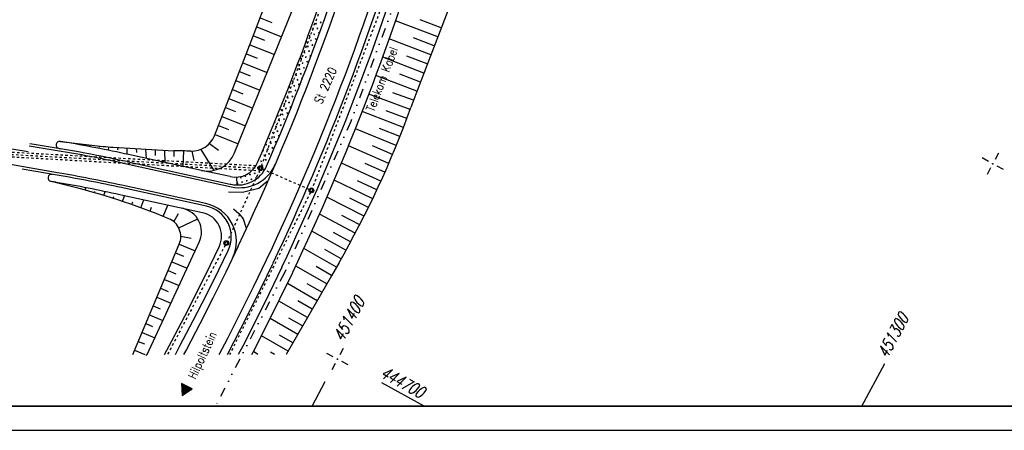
# Model space of a CAD drawing. Extents: x 0 to 1135, y 0 to 420.
# Tile 17 of 76: x 563 to 766, y 0 to 85. Entities that reach past the tile are written whole.
import ezdxf

# ---------------------------------------------------------------- set-up
doc = ezdxf.new("R2010")
doc.units = 0
doc.header["$LTSCALE"] = 2
doc.header["$MEASUREMENT"] = 0
for name, pattern in [('ACAD_ISO02W100', [0.5, 0.25, -0.25]), ('ACAD_ISO03W100', [0.5, 0.25, -0.25]), ('AUSGEZOGEN', [0]), ('GETRENNTX3', [3.25, 1, -0.75, 0, -0.75, 0, -0.75]), ('STRICHLINIEX2', [0.5, 0.25, -0.25])]:
    doc.linetypes.add(name, pattern=pattern)
doc.layers.get('0').update_dxf_attribs({"color": 8, "linetype": 'AUSGEZOGEN'})
for name, color, linetype in [('Bestand', 8, 'CONTINUOUS'), ('BOESCHG', 8, 'AUSGEZOGEN'), ('NETZ', 250, 'AUSGEZOGEN'), ('RAHMEN', 250, 'AUSGEZOGEN'), ('SCHRIFT', 8, 'AUSGEZOGEN'), ('Strassen', 15, 'CONTINUOUS'), ('Telekom', 8, 'GETRENNTX3')]:
    doc.layers.add(name, color=color, linetype=linetype)
doc.styles.add('ROMANS', font='romans.shx', dxfattribs={"width": 0.8})

# ---------------------------------------------------------------- blocks, each defined once
blk = doc.blocks.new('IKR')
at = {"color": 0}
for p, q in [((0, 1), (0, 2.5)), ((-2.5, 0), (-1, 0)), ((1, 0), (2.5, 0)), ((0, -2.5), (0, -1))]:
    blk.add_line(p, q, dxfattribs=at)
blk.add_circle((0, 0), 0.05, dxfattribs=at)
blk.add_point((0, 0), dxfattribs=at)
blk = doc.blocks.new('RPFEIL')
at = {"color": 0}
for p, q in [((0, 0), (-1.25, -2.17)), ((-1.15, -2.17), (-1.15, -1.99)), ((-1.05, -2.17), (-1.05, -1.82)), ((-0.95, -2.17), (-0.95, -1.65)), ((-0.85, -2.17), (-0.85, -1.47)), ((-0.75, -2.17), (-0.75, -1.3)), ((-0.65, -2.17), (-0.65, -1.13)), ((-0.55, -2.17), (-0.55, -0.95)), ((-0.45, -2.17), (-0.45, -0.78)), ((-0.35, -2.17), (-0.35, -0.61)), ((-0.25, -2.17), (-0.25, -0.43)), ((-0.15, -2.17), (-0.15, -0.26)), ((-0.05, -2.17), (-0.05, -0.09)), ((1.25, -2.17), (0, 0)), ((0.05, -2.17), (0.05, -0.09)), ((0.15, -2.17), (0.15, -0.26)), ((0.25, -2.17), (0.25, -0.43)), ((0.35, -2.17), (0.35, -0.61)), ((0.45, -2.17), (0.45, -0.78)), ((0.55, -2.17), (0.55, -0.95)), ((0.65, -2.17), (0.65, -1.13)), ((0.75, -2.17), (0.75, -1.3)), ((0.85, -2.17), (0.85, -1.47)), ((0.95, -2.17), (0.95, -1.65)), ((1.05, -2.17), (1.05, -1.82)), ((1.15, -2.17), (1.15, -1.99)), ((-1.25, -2.17), (1.25, -2.17))]:
    blk.add_line(p, q, dxfattribs=at)

msp = doc.modelspace()

# ---------------------------------------------------------------- linework, layer by layer
at = {"layer": 'Bestand', "linetype": 'Continuous'}
for p, q in [((552.28, 59.67), (564.4, 57.6)), ((551.8, 56.53), (563.48, 54.54)), ((612.1, 50.03), (613.86, 51.52)), ((605.83, 49.29), (608.77, 49.23)), ((608.77, 49.23), (612.1, 50.03)), ((606.88, 45.79), (608.02, 44.8)), ((608.02, 44.8), (608.91, 43.68)), ((608.91, 43.68), (609.53, 41.81))]:
    msp.add_line(p, q, dxfattribs=at)
at = {"layer": 'BOESCHG'}
for points in [[(371.8, 194.57, 0.000005), (348.63, 194.62, 0.000007), (332.46, 194.65, 0.000063)], [(371.8, 193.57, 0.000005), (348.63, 193.62, 0.000007), (332.46, 193.65, 0.000063)], [(553.45, 194.72, 0.000363), (549.23, 194.72, 0.008553), (532.82, 194.42, -0.015307), (523.65, 194.38, -0.013766), (520.43, 194.55, 0.013274), (517.09, 194.73, 0.004416), (507.34, 194.92, 0.003028), (493.13, 194.97, 0.000145), (486.34, 194.96, -0.000071), (472.44, 194.92, -0.001078), (456.1, 194.92, 0.001939), (447.02, 194.9, 0.080872), (443.07, 194.24, -0.078409), (439, 193.53, -0.003431), (432.21, 193.47, -0.001063), (410.29, 193.48, -0.000016), (377.97, 193.56, 0.000082)], [(632.11, 195.75, -0.000642), (612.94, 195.61, -0.002036), (606.89, 195.59, -0.000325), (562.2, 195.71, 0.00112), (549.22, 195.72, 0.008553), (532.83, 195.42, -0.015311), (523.67, 195.38, -0.013757), (520.45, 195.55, 0.01326), (517.12, 195.73, 0.004424), (507.37, 195.92, 0.003028), (493.13, 195.97, 0.000145), (486.35, 195.96, -0.000071), (472.44, 195.92, -0.001079), (456.04, 195.92, 0.001944), (446.93, 195.9, 0.080871), (442.98, 195.24, -0.078422), (438.91, 194.53, -0.003422), (432.13, 194.47, -0.001063), (410.29, 194.48, -0.000016), (377.98, 194.56, 0.000082)]]:
    msp.add_lwpolyline(points, format="xyb", dxfattribs=at)
at = {"layer": 'NETZ'}
for p, q in [((736.82, 5.02), (741.58, 13.82)), ((623.14, 5.02), (625.87, 10.07)), ((646.32, 5.02), (637.53, 9.78))]:
    msp.add_line(p, q, dxfattribs=at)
at = {"layer": 'RAHMEN'}
msp.add_line((0, 0), (950, 0), dxfattribs=at)
at = {"layer": 'RAHMEN', "const_width": 0.35}
msp.add_lwpolyline([(25, 5), (1130, 5), (1130, 415), (25, 415), (25, 5)], dxfattribs=at)
at = {"layer": 'Strassen', "linetype": 'Continuous'}
for p, q in [((611.19, 82), (617.97, 100.08)), ((607.1, 57.34), (624.09, 99.25)), ((655.58, 98.13), (644.58, 69.5)), ((612.41, 85.27), (614.79, 84.3)), ((624.04, 83.98), (623.86, 83.92)), ((624.04, 83.98), (623.87, 84.07)), ((624.04, 83.98), (623.98, 84.16)), ((625, 84.26), (624.82, 84.21)), ((624.99, 84.26), (624.83, 84.35)), ((625, 84.26), (624.94, 84.44)), ((649.12, 81.33), (640.42, 84.67)), ((649.84, 83.2), (645.49, 84.87)), ((602.94, 60.89), (611.19, 82)), ((611.01, 81.55), (613.3, 80.62)), ((611.71, 83.4), (616.83, 81.33)), ((622.69, 81.49), (622.51, 81.44)), ((622.69, 81.49), (622.53, 81.58)), ((622.69, 81.49), (622.64, 81.67)), ((623.36, 82.73), (623.18, 82.68)), ((623.36, 82.73), (623.2, 82.82)), ((623.36, 82.73), (623.31, 82.91)), ((623.65, 81.78), (623.47, 81.72)), ((623.65, 81.78), (623.48, 81.86)), ((623.65, 81.78), (623.6, 81.95)), ((624.32, 83.02), (624.14, 82.97)), ((624.32, 83.02), (624.16, 83.11)), ((624.32, 83.02), (624.27, 83.2)), ((624.61, 82.06), (624.43, 82.01)), ((624.61, 82.06), (624.44, 82.15)), ((624.61, 82.06), (624.55, 82.24)), ((625.12, 83.39), (625.12, 83.39)), ((610.29, 79.69), (615.33, 77.65)), ((622.02, 80.25), (621.84, 80.19)), ((622.02, 80.25), (621.87, 80.33)), ((622.02, 80.25), (621.97, 80.43)), ((622.3, 79.29), (622.25, 79.47)), ((622.98, 80.53), (622.8, 80.48)), ((622.98, 80.53), (622.81, 80.62)), ((622.98, 80.53), (622.92, 80.71)), ((623.26, 79.57), (623.08, 79.52)), ((623.26, 79.57), (623.1, 79.66)), ((623.26, 79.57), (623.21, 79.75)), ((623.94, 80.82), (623.76, 80.76)), ((623.94, 80.82), (623.77, 80.91)), ((623.94, 80.82), (623.88, 81)), ((647.68, 77.59), (639.09, 80.89)), ((648.4, 79.46), (644.11, 81.11)), ((609.56, 77.84), (611.81, 76.93)), ((621.63, 78.04), (621.45, 77.99)), ((621.63, 78.04), (621.47, 78.13)), ((621.63, 78.04), (621.58, 78.22)), ((622.3, 79.29), (622.12, 79.23)), ((622.3, 79.29), (622.14, 79.38)), ((622.59, 78.33), (622.41, 78.28)), ((622.59, 78.33), (622.42, 78.42)), ((622.59, 78.33), (622.54, 78.51)), ((622.88, 77.37), (622.71, 77.46)), ((622.88, 77.37), (622.82, 77.55)), ((623.4, 78.7), (623.38, 78.7)), ((608.84, 75.99), (613.84, 73.97)), ((620.29, 75.56), (620.11, 75.5)), ((620.29, 75.56), (620.12, 75.64)), ((620.29, 75.56), (620.23, 75.73)), ((620.96, 76.8), (620.78, 76.75)), ((620.96, 76.8), (620.79, 76.89)), ((620.96, 76.8), (620.91, 76.98)), ((621.24, 75.84), (621.07, 75.79)), ((621.24, 75.84), (621.08, 75.93)), ((621.24, 75.84), (621.19, 76.02)), ((621.92, 77.08), (621.74, 77.03)), ((621.92, 77.08), (621.75, 77.17)), ((621.92, 77.08), (621.86, 77.26)), ((622.2, 76.13), (622.02, 76.07)), ((622.2, 76.13), (622.04, 76.22)), ((622.2, 76.13), (622.15, 76.31)), ((622.88, 77.37), (622.7, 77.32)), ((646.25, 73.85), (637.74, 77.12)), ((646.96, 75.72), (642.71, 77.35)), ((608.12, 74.14), (610.31, 73.25)), ((619.61, 74.31), (619.6, 74.31)), ((619.61, 74.31), (619.61, 74.32)), ((619.61, 74.31), (619.61, 74.32)), ((619.9, 73.35), (619.72, 73.3)), ((619.9, 73.35), (619.73, 73.44)), ((619.9, 73.35), (619.85, 73.53)), ((620.57, 74.6), (620.39, 74.54)), ((620.57, 74.6), (620.41, 74.69)), ((620.57, 74.6), (620.52, 74.78)), ((620.86, 73.64), (620.68, 73.58)), ((620.86, 73.64), (620.69, 73.73)), ((620.86, 73.64), (620.8, 73.82)), ((621.53, 74.88), (621.35, 74.83)), ((621.53, 74.88), (621.37, 74.97)), ((621.53, 74.88), (621.48, 75.06)), ((644.81, 70.11), (636.35, 73.36)), ((645.53, 71.98), (641.3, 73.6)), ((607.39, 72.29), (612.35, 70.28)), ((619.23, 72.11), (619.05, 72.06)), ((619.23, 72.11), (619.06, 72.2)), ((619.23, 72.11), (619.17, 72.29)), ((619.51, 71.15), (619.46, 71.33)), ((620.19, 72.39), (620.01, 72.34)), ((620.18, 72.39), (620.02, 72.48)), ((620.19, 72.39), (620.13, 72.57)), ((620.47, 71.44), (620.29, 71.38)), ((620.47, 71.44), (620.31, 71.53)), ((620.47, 71.44), (620.42, 71.62)), ((621.12, 72.67), (620.96, 72.63)), ((621.12, 72.69), (620.98, 72.77)), ((621.13, 72.71), (621.09, 72.86)), ((606.67, 70.44), (608.82, 69.57)), ((617.88, 69.62), (617.76, 69.58)), ((617.88, 69.62), (617.79, 69.67)), ((617.88, 69.62), (617.83, 69.78)), ((618.55, 70.86), (618.37, 70.81)), ((618.55, 70.87), (618.39, 70.95)), ((618.55, 70.86), (618.5, 71.04)), ((618.84, 69.91), (618.66, 69.85)), ((618.84, 69.91), (618.67, 70)), ((618.84, 69.91), (618.79, 70.09)), ((619.51, 71.15), (619.33, 71.1)), ((619.51, 71.15), (619.35, 71.24)), ((619.8, 70.19), (619.62, 70.14)), ((619.8, 70.19), (619.63, 70.28)), ((619.8, 70.19), (619.74, 70.37)), ((643.44, 66.34), (634.88, 69.45)), ((644.12, 68.23), (639.83, 69.77)), ((644.58, 69.5), (643.58, 66.73)), ((605.95, 68.59), (610.85, 66.6)), ((617.49, 67.42), (617.31, 67.37)), ((617.49, 67.42), (617.33, 67.51)), ((617.49, 67.42), (617.44, 67.6)), ((618.17, 68.66), (617.99, 68.61)), ((618.17, 68.66), (618, 68.75)), ((618.17, 68.66), (618.11, 68.84)), ((618.45, 67.7), (618.27, 67.65)), ((618.45, 67.7), (618.29, 67.79)), ((618.45, 67.7), (618.4, 67.88)), ((619.13, 68.95), (618.95, 68.89)), ((619.12, 68.95), (618.96, 69.04)), ((619.13, 68.95), (619.07, 69.13)), ((619.26, 67.95), (619.23, 67.94)), ((619.3, 68.05), (619.25, 68.08)), ((605.23, 66.74), (607.33, 65.88)), ((616.82, 66.17), (616.64, 66.12)), ((616.82, 66.17), (616.66, 66.26)), ((616.82, 66.17), (616.77, 66.35)), ((617.11, 65.22), (616.93, 65.16)), ((617.11, 65.22), (616.94, 65.31)), ((617.11, 65.22), (617.05, 65.4)), ((617.78, 66.46), (617.6, 66.41)), ((617.78, 66.46), (617.61, 66.55)), ((617.78, 66.46), (617.73, 66.64)), ((618.07, 65.5), (617.89, 65.45)), ((618.06, 65.5), (617.9, 65.59)), ((618.07, 65.5), (618.01, 65.68)), ((618.74, 66.75), (618.56, 66.69)), ((618.74, 66.75), (618.57, 66.84)), ((618.74, 66.75), (618.68, 66.93)), ((642.03, 62.59), (633.5, 65.88)), ((642.74, 64.46), (638.46, 66.06)), ((604.5, 64.88), (609.36, 62.92)), ((615.48, 63.69), (615.36, 63.65)), ((615.48, 63.69), (615.4, 63.73)), ((615.48, 63.69), (615.43, 63.83)), ((616.15, 64.93), (615.97, 64.88)), ((616.15, 64.93), (615.98, 65.02)), ((616.15, 64.93), (616.1, 65.11)), ((616.43, 63.97), (616.25, 63.92)), ((616.43, 63.97), (616.27, 64.06)), ((616.43, 63.97), (616.38, 64.15)), ((616.72, 63.01), (616.67, 63.19)), ((617.39, 64.26), (617.21, 64.2)), ((617.39, 64.26), (617.23, 64.35)), ((617.39, 64.26), (617.34, 64.44)), ((603.06, 61.18), (607.87, 59.23)), ((603.78, 63.03), (605.83, 62.2)), ((615.09, 61.48), (614.91, 61.43)), ((615.09, 61.48), (614.92, 61.57)), ((615.09, 61.48), (615.04, 61.66)), ((615.76, 62.73), (615.58, 62.67)), ((615.76, 62.73), (615.6, 62.82)), ((615.76, 62.73), (615.71, 62.91)), ((616.05, 61.77), (615.87, 61.72)), ((616.05, 61.77), (615.88, 61.86)), ((616.05, 61.77), (615.99, 61.95)), ((616.72, 63.01), (616.54, 62.96)), ((616.72, 63.01), (616.55, 63.1)), ((616.85, 62.01), (616.83, 62)), ((616.9, 62.11), (616.84, 62.15)), ((640.55, 58.86), (632.1, 62.32)), ((641.3, 60.72), (637.06, 62.41)), ((571.61, 59.64), (571.08, 59.73)), ((571.08, 59.73), (579.93, 58.69)), ((575.26, 59.24), (575.24, 59)), ((601.95, 59.31), (603.8, 57.92)), ((613.74, 59), (613.58, 59.09)), ((613.74, 59), (613.69, 59.18)), ((614.42, 60.24), (614.24, 60.19)), ((614.42, 60.24), (614.25, 60.33)), ((614.42, 60.24), (614.36, 60.42)), ((614.7, 59.28), (614.52, 59.23)), ((614.7, 59.28), (614.54, 59.37)), ((614.7, 59.28), (614.65, 59.46)), ((615.37, 60.53), (615.19, 60.47)), ((615.37, 60.53), (615.21, 60.62)), ((615.37, 60.53), (615.32, 60.71)), ((615.66, 59.57), (615.48, 59.51)), ((615.66, 59.57), (615.49, 59.66)), ((615.66, 59.57), (615.61, 59.75)), ((616.33, 60.81), (616.15, 60.76)), ((616.33, 60.81), (616.17, 60.9)), ((616.33, 60.81), (616.28, 60.99)), ((564.61, 58.8), (568.73, 58.1)), ((568.73, 58.1), (571.27, 57.67)), ((570.83, 58.25), (571.36, 58.16)), ((577.2, 59.01), (577.15, 58.64)), ((579.13, 58.78), (579.1, 58.53)), ((581.03, 58.59), (580.97, 57.89)), ((582.01, 58.52), (594.56, 57.79)), ((582.93, 58.46), (582.91, 57.98)), ((584.83, 58.35), (584.84, 57.08)), ((586.75, 58.24), (586.79, 57.45)), ((588.69, 58.13), (588.84, 56.21)), ((590.66, 58.01), (590.7, 56.83)), ((592.61, 57.78), (592.65, 55.38)), ((594.56, 57.79), (594.55, 56.59)), ((596.51, 57.76), (596.44, 54.56)), ((598.28, 57.71), (598.67, 55.78)), ((600.14, 58.07), (602.81, 53.73)), ((613.07, 57.75), (612.89, 57.7)), ((613.07, 57.75), (612.92, 57.83)), ((613.07, 57.75), (613.02, 57.93)), ((613.74, 59), (613.56, 58.94)), ((614.03, 58.04), (613.85, 57.98)), ((614.03, 58.04), (613.86, 58.13)), ((614.03, 58.04), (613.98, 58.22)), ((614.31, 57.08), (614.14, 57.03)), ((614.31, 57.08), (614.15, 57.17)), ((614.31, 57.08), (614.26, 57.26)), ((614.99, 58.32), (614.81, 58.27)), ((614.99, 58.32), (614.82, 58.41)), ((614.99, 58.32), (614.93, 58.5)), ((639, 55.17), (630.66, 58.77)), ((639.79, 57.01), (635.6, 58.77)), ((584.77, 55.05), (585.35, 54.93)), ((584.88, 55.54), (585.45, 55.41)), ((585.77, 56.88), (585.19, 57.01)), ((585.45, 55.41), (606.2, 50.9)), ((600.26, 53.73), (585.77, 56.88)), ((612.4, 56.51), (612.36, 56.5)), ((612.4, 56.51), (612.37, 56.52)), ((612.4, 56.51), (612.38, 56.56)), ((612.68, 55.55), (612.5, 55.5)), ((612.68, 55.55), (612.52, 55.64)), ((612.68, 55.55), (612.63, 55.73)), ((613.36, 56.79), (613.18, 56.74)), ((613.36, 56.79), (613.19, 56.88)), ((613.36, 56.79), (613.3, 56.97)), ((613.64, 55.84), (613.46, 55.78)), ((613.64, 55.84), (613.48, 55.93)), ((613.64, 55.84), (613.59, 56.02)), ((613.89, 54.99), (613.87, 55.06)), ((637.37, 51.51), (629.21, 55.23)), ((638.2, 53.33), (634.09, 55.16)), ((570.43, 52.74), (563.19, 53.97)), ((570.52, 53.23), (563.46, 54.43)), ((585.35, 54.93), (606.48, 50.33)), ((606.21, 52.44), (600.26, 53.73)), ((610.38, 52.78), (610.33, 52.96)), ((611.05, 54.02), (610.95, 53.99)), ((611.05, 54.02), (610.99, 54.05)), ((611.05, 54.02), (611.03, 54.1)), ((611.34, 53.06), (611.16, 53.01)), ((611.34, 53.06), (611.17, 53.15)), ((611.34, 53.06), (611.28, 53.24)), ((612.01, 54.31), (611.83, 54.25)), ((612.01, 54.31), (611.85, 54.4)), ((612.01, 54.31), (611.96, 54.49)), ((612.1, 54.07), (612.35, 54.53)), ((612.35, 54.53), (612.1, 54.07)), ((612.56, 53.82), (612.1, 54.07)), ((612.1, 54.07), (612.56, 53.82)), ((612.3, 53.35), (612.12, 53.29)), ((612.3, 53.35), (612.13, 53.44)), ((612.3, 53.35), (612.24, 53.53)), ((612.35, 54.53), (612.81, 54.28)), ((612.81, 54.28), (612.35, 54.53)), ((612.56, 53.82), (612.81, 54.28)), ((612.56, 53.82), (612.81, 54.28)), ((612.97, 54.59), (612.79, 54.54)), ((612.97, 54.59), (612.8, 54.68)), ((612.97, 54.59), (612.92, 54.77)), ((613.15, 53.69), (613.09, 53.72)), ((613.21, 53.78), (613.2, 53.81)), ((613.83, 54.85), (613.75, 54.82)), ((613.86, 54.91), (613.76, 54.97)), ((572.22, 50.69), (569.16, 51.43)), ((570.18, 51.26), (569.16, 51.43)), ((606.21, 52.44), (606.21, 52.44)), ((607.49, 52.33), (607.56, 50.72)), ((607.79, 50.96), (607.61, 50.91)), ((607.79, 50.96), (607.63, 51.05)), ((607.79, 50.96), (607.74, 51.14)), ((608.46, 52.21), (608.28, 52.15)), ((608.46, 52.21), (608.3, 52.29)), ((608.46, 52.21), (608.41, 52.39)), ((608.75, 51.25), (608.57, 51.19)), ((608.75, 51.25), (608.58, 51.34)), ((608.75, 51.25), (608.7, 51.43)), ((609.42, 52.49), (609.24, 52.44)), ((609.42, 52.49), (609.26, 52.58)), ((609.42, 52.49), (609.37, 52.67)), ((609.71, 51.53), (609.53, 51.48)), ((609.71, 51.53), (609.54, 51.62)), ((609.71, 51.53), (609.65, 51.71)), ((610.38, 52.78), (610.2, 52.72)), ((610.38, 52.78), (610.21, 52.87)), ((610.67, 51.82), (610.49, 51.76)), ((610.67, 51.82), (610.5, 51.91)), ((610.67, 51.82), (610.61, 52)), ((611.62, 52.1), (611.44, 52.05)), ((611.62, 52.1), (611.46, 52.19)), ((611.62, 52.1), (611.57, 52.28)), ((635.68, 47.88), (627.72, 51.7)), ((636.53, 49.69), (632.54, 51.56)), ((572.22, 50.69), (572.22, 50.69)), ((572.33, 50.66), (572.38, 50.88)), ((574.28, 50.17), (574.31, 50.28)), ((576.23, 49.65), (576.36, 50.14)), ((578.17, 49.11), (578.24, 49.35)), ((580.1, 48.54), (580.35, 49.34)), ((584.29, 50.04), (583.71, 50.17)), ((584.39, 50.53), (583.81, 50.65)), ((601.3, 46.34), (584.29, 50.04)), ((601.18, 46.88), (584.39, 50.53)), ((606.2, 50.9), (606.39, 50.86)), ((622.64, 49.49), (622.9, 49.95)), ((623.1, 49.24), (622.64, 49.49)), ((622.9, 49.95), (623.36, 49.7)), ((623.1, 49.24), (623.36, 49.7)), ((582.03, 47.94), (582.15, 48.34)), ((583.97, 48.57), (583.39, 48.7)), ((583.94, 47.31), (584.34, 48.49)), ((600.48, 44.98), (583.97, 48.57)), ((585.85, 46.66), (586.05, 47.25)), ((587.75, 45.99), (588.34, 47.62)), ((633.9, 44.28), (626.2, 48.18)), ((634.8, 46.08), (630.93, 47.99)), ((589.63, 45.28), (589.94, 46.1)), ((592.34, 44.22), (593.27, 46.55)), ((594.55, 43.11), (595.54, 44.85)), ((595.56, 41.84), (599.48, 43.7)), ((632.06, 40.73), (624.66, 44.66)), ((632.99, 42.5), (629.27, 44.43)), ((630.15, 37.21), (623.08, 41.14)), ((631.11, 38.96), (627.56, 40.89)), ((589, 15.66), (599.8, 38.89)), ((595.98, 40.11), (598.14, 39.72)), ((605.05, 38.6), (605.3, 39.06)), ((605.3, 39.06), (605.76, 38.81)), ((605.51, 38.35), (605.76, 38.81)), ((586.05, 15.66), (595.67, 38.49)), ((594.9, 36.66), (596.55, 35.97)), ((595.67, 38.49), (598.97, 37.1)), ((602.13, 34.2), (603.92, 37.93)), ((603.92, 33.32), (605.78, 37.16)), ((605.51, 38.35), (605.05, 38.6)), ((607.87, 38.05), (605.27, 32.66)), ((607.86, 38.03), (607.87, 38.05)), ((628.16, 33.72), (621.46, 37.59)), ((629.16, 35.46), (625.8, 37.38)), ((594.13, 34.84), (597.3, 33.5)), ((611.11, 29.8), (613.72, 35.23)), ((613.72, 35.23), (613.73, 35.24)), ((593.36, 33.01), (594.94, 32.34)), ((599.49, 28.89), (602.13, 34.2)), ((601.28, 28), (603.92, 33.32)), ((605.27, 32.66), (602.62, 27.32)), ((612.46, 29.14), (615.08, 34.57)), ((616.88, 33.71), (614.25, 28.27)), ((616.5, 27.17), (619.13, 32.62)), ((619.13, 32.62), (619.15, 32.67)), ((626.16, 30.25), (619.75, 33.94)), ((627.16, 31.99), (623.96, 33.83)), ((628.64, 34.55), (627.13, 31.94)), ((592.59, 31.18), (595.62, 29.9)), ((627.13, 31.94), (617.76, 15.66)), ((591.82, 29.35), (593.34, 28.72)), ((596.8, 23.62), (599.49, 28.89)), ((608.42, 24.4), (611.11, 29.8)), ((609.76, 23.72), (612.46, 29.14)), ((624.16, 26.78), (618.02, 30.32)), ((625.16, 28.52), (622.09, 30.28)), ((591.05, 27.53), (593.95, 26.3)), ((598.57, 22.7), (601.28, 28)), ((602.62, 27.32), (599.91, 22.01)), ((614.25, 28.27), (611.55, 22.82)), ((613.78, 21.7), (616.5, 27.17)), ((622.16, 23.31), (616.27, 26.7)), ((623.16, 25.04), (620.21, 26.74)), ((590.28, 25.7), (591.73, 25.09)), ((589.51, 23.87), (592.28, 22.71)), ((594.05, 18.37), (596.8, 23.62)), ((595.81, 17.43), (598.57, 22.7)), ((605.68, 19.02), (608.42, 24.4)), ((607.01, 18.33), (609.76, 23.72)), ((611.55, 22.82), (608.79, 17.41)), ((620.16, 19.83), (614.48, 23.1)), ((621.16, 21.57), (618.32, 23.21)), ((588.74, 22.05), (590.12, 21.46)), ((599.91, 22.01), (597.14, 16.73)), ((611.01, 16.26), (613.78, 21.7)), ((587.2, 18.39), (588.51, 17.84)), ((587.97, 20.22), (590.6, 19.11)), ((592.59, 15.66), (594.05, 18.37)), ((603.92, 15.66), (605.68, 19.02)), ((605.61, 15.66), (607.01, 18.33)), ((618.16, 16.36), (612.67, 19.52)), ((619.16, 18.1), (616.42, 19.68)), ((586.43, 16.56), (588.56, 15.66)), ((594.86, 15.66), (595.81, 17.43)), ((597.14, 16.73), (596.57, 15.66)), ((608.79, 17.41), (607.87, 15.66)), ((588.75, 15.58), (588.93, 15.51)), ((610.69, 15.66), (611.01, 16.26)), ((611.92, 15.66), (611.01, 16.26)), ((615.36, 15.66), (614.53, 16.14))]:
    msp.add_line(p, q, dxfattribs=at)
at = {"layer": 'Strassen', "linetype": 'ACAD_ISO02W100'}
for p, q in [((630.03, 100.98), (612.63, 54.64)), ((638.9, 91.16), (623.18, 50.06)), ((612.25, 53.72), (605.62, 39.16)), ((622.54, 49.79), (612.91, 53.98)), ((622.78, 49.15), (606.08, 15.66)), ((605.17, 38.26), (593.24, 15.66))]:
    msp.add_line(p, q, dxfattribs=at)
at = {"layer": 'Strassen', "linetype": 'STRICHLINIEX2'}
msp.add_line((557.92, 57.2), (611.95, 54.2), dxfattribs=at)
at = {"layer": 'Strassen', "linetype": 'ACAD_ISO03W100'}
for p, q in [((558.12, 57.68), (611.98, 54.7)), ((558.07, 56.69), (611.93, 53.71))]:
    msp.add_line(p, q, dxfattribs=at)
at = {"layer": 'Strassen', "linetype": 'Continuous'}
for centre in [(612.45, 54.18), (623, 49.59), (605.41, 38.71)]:
    msp.add_circle(centre, 0.5, dxfattribs=at)
for centre, radius, start, end in [((159.14, 251.13), 496.75, 334.5969, 344.7142), ((159.14, 251.13), 493.25, 336.6127, 344.7142), ((159.14, 251.13), 495.25, 336.6242, 344.7142), ((159.14, 251.13), 503.25, 334.5969, 344.7142), ((159.14, 251.13), 504.75, 334.5969, 343.6402), ((159.14, 251.13), 506.75, 334.5969, 343.6962), ((159.14, 251.13), 509.25, 334.5969, 343.5071), ((455.41, 134.51), 200, 330.0148, 340.1903), ((520.44, -240.79), 303.25, 77.7322, 81.592), ((570.96, 58.99), 0.75, 80.3342, 260.3342), ((520.44, -240.79), 304.75, 77.7322, 80.3342), ((598.28, 62.71), 5, 267.8229, 338.6655), ((520.44, -240.79), 302.75, 77.7322, 80.3342), ((584.67, 104.09), 45.64, 264.0402, 266.6626), ((594.03, -49.2), 106.98, 87.8229, 89.7158), ((601.54, 59.59), 6, 257.7322, 337.9335), ((607.28, 57.32), 5, 257.7322, 336.6127), ((608.18, 58.15), 8, 257.7322, 336.7437), ((520.44, -240.79), 298.25, 77.7322, 80.3342), ((607.77, 57.21), 6.5, 257.7322, 336.6242), ((569.28, 52.17), 0.75, 80.3342, 260.3342), ((520.44, -240.79), 296.25, 77.7322, 80.3342), ((520.44, -240.79), 297.75, 77.7322, 80.3342), ((537.86, -90.71), 145.51, 67.5137, 76.3433), ((599.48, 39.06), 8, 334.257, 77.7322), ((595.27, 41), 5, 335.0482, 77.7322), ((599.42, 40.1), 5, 334.257, 77.7322), ((599.92, 39.99), 6.5, 334.257, 77.7322), ((591.98, 40.05), 4, 337.1429, 67.5137)]:
    msp.add_arc(centre, radius, start, end, dxfattribs=at)
at = {"layer": 'Telekom'}
msp.add_lwpolyline([(670.32, 244.55), (668.48, 242.28), (665.34, 235.71), (660.72, 197.53), (662.86, 181.76), (656.09, 149.76), (651.32, 129.45), (640.55, 89.37), (631.14, 63.83), (617.42, 32.53), (603.15, 5)], dxfattribs=at)

# ---------------------------------------------------------------- block references
at = {"layer": 'NETZ', "rotation": 151.5965}
for p in [(763.91, 55.11), (628.38, 14.72)]:
    msp.add_blockref('IKR', p, dxfattribs=at)
at = {"layer": 'SCHRIFT', "rotation": 153.3592131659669}
msp.add_blockref('RPFEIL', (596.27, 7.16), dxfattribs=at)

# ---------------------------------------------------------------- texts
at = {"layer": 'NETZ', "style": 'ROMANS', "oblique": 16.6, "width": 0.75}
for s, rotation, p in [('451400', 61.5965, (629.54, 18.11)), ('451300', 61.5965, (742.06, 14.7)), ('444700', 331.5965, (636.99, 11.15))]:
    msp.add_text(s, height=2.5, rotation=rotation, dxfattribs=at).set_placement(p)
at = {"layer": 'SCHRIFT', "style": 'ROMANS', "width": 0.8}
for s, rotation, p in [('St 2220', 66.3366, (625.13, 67.3)), ('Hilpoltstein', 64.9156, (599.01, 10.39))]:
    msp.add_text(s, height=1.8, rotation=rotation, dxfattribs=at).set_placement(p)
at = {"layer": 'Telekom', "style": 'ROMANS', "width": 0.8}
msp.add_text('Telekom Kabel', height=1.8, rotation=69.2051, dxfattribs=at).set_placement((635.94, 65.69))

doc.saveas('drawing.dxf')
